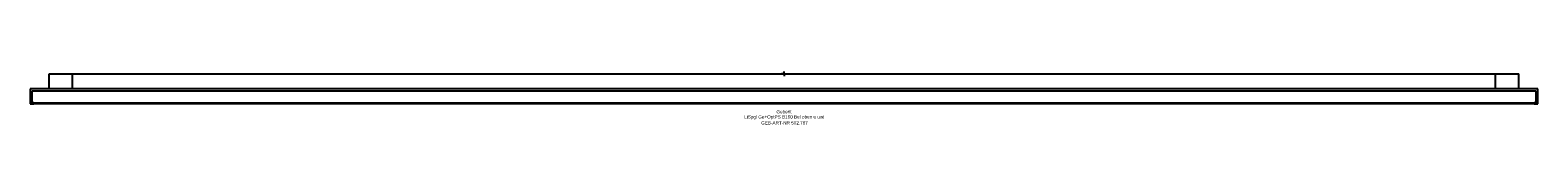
# Model space of a CAD drawing. Header units: millimetres. Extents: x -800 to 800, y -54 to 3.
import ezdxf
from ezdxf.enums import TextEntityAlignment as Align

# ---------------------------------------------------------------- set-up
doc = ezdxf.new("R2010")
doc.units = ezdxf.units.MM
doc.layers.get('0').update_dxf_attribs({"linetype": 'CONTINUOUS'})
for name, color, linetype, lineweight in [('Arbeitspunkt(DIN)', 7, 'CONTINUOUS', 25), ('GEB-ART-NR', 1, 'CONTINUOUS', 18), ('GEB-BEZUG', 2, 'CONTINUOUS', 25), ('GEB-TEXT', 5, 'CONTINUOUS', 18)]:
    doc.layers.add(name, color=color, linetype=linetype, lineweight=lineweight)
doc.layers.add('GEB-KONTUR-A', color=5, linetype='CONTINUOUS')
doc.styles.get("Standard").update_dxf_attribs({"font": 'arial.ttf'})

# ---------------------------------------------------------------- blocks, each defined once
blk = doc.blocks.new('Einfügepunkt')
at = {"layer": 'GEB-BEZUG'}
for p, q in [((-0.7, -0.7), (0.7, 0.7)), ((-0.7, 0.7), (0.7, -0.7))]:
    blk.add_line(p, q, dxfattribs=at)

msp = doc.modelspace()

# ---------------------------------------------------------------- linework, layer by layer
at = {"layer": 'Arbeitspunkt(DIN)', "ltscale": 5}
for q in [(-2.5, 0), (0, 2.5), (0, -2.5), (2.5, 0)]:
    msp.add_line((0, 0), q, dxfattribs=at)
at = {"layer": 'GEB-KONTUR-A', "ltscale": 5}
for p, q in [((-779.75, -16), (-779.75, 0)), ((-779.75, 0), (-755, 0)), ((-755, -16), (-755, 0)), ((-755, 0), (755, 0)), ((755, -16), (755, 0)), ((755, 0), (779.75, 0)), ((779.75, -16), (779.75, 0)), ((800, -16), (-800, -16)), ((-800, -16), (-800, -32)), ((800, -32), (800, -16)), ((-800, -32), (-796, -32)), ((-798, -18), (798, -18)), ((-798, -31), (-798, -18)), ((-798, -18), (798, -18)), ((-798, -31), (-798, -18)), ((-798, -31), (798, -31)), ((-796, -31), (-798, -31)), ((-796, -32), (-796, -31)), ((-796, -31.65), (796, -31.65)), ((796, -31), (796, -32)), ((798, -31), (796, -31)), ((796, -32), (800, -32)), ((798, -18), (798, -31)), ((798, -18), (798, -31))]:
    msp.add_line(p, q, dxfattribs=at)

# ---------------------------------------------------------------- block references
at = {"ltscale": 5}
msp.add_blockref('Einfügepunkt', (0, 0), dxfattribs=at)

# ---------------------------------------------------------------- texts
at = {"layer": 'GEB-ART-NR'}
msp.add_text('GEB-ART-NR 502.787', height=3.5, dxfattribs=at).set_placement((0.55, -53.84), align=Align.CENTER)
at = {"layer": 'GEB-TEXT'}
for s, p in [('LiSpgl Ge+OptPS B160 Bel oben u unt', (0, -47.5)), ('Geberit', (0, -42))]:
    msp.add_text(s, height=3.5, dxfattribs=at).set_placement(p, align=Align.CENTER)

doc.saveas('drawing.dxf')
